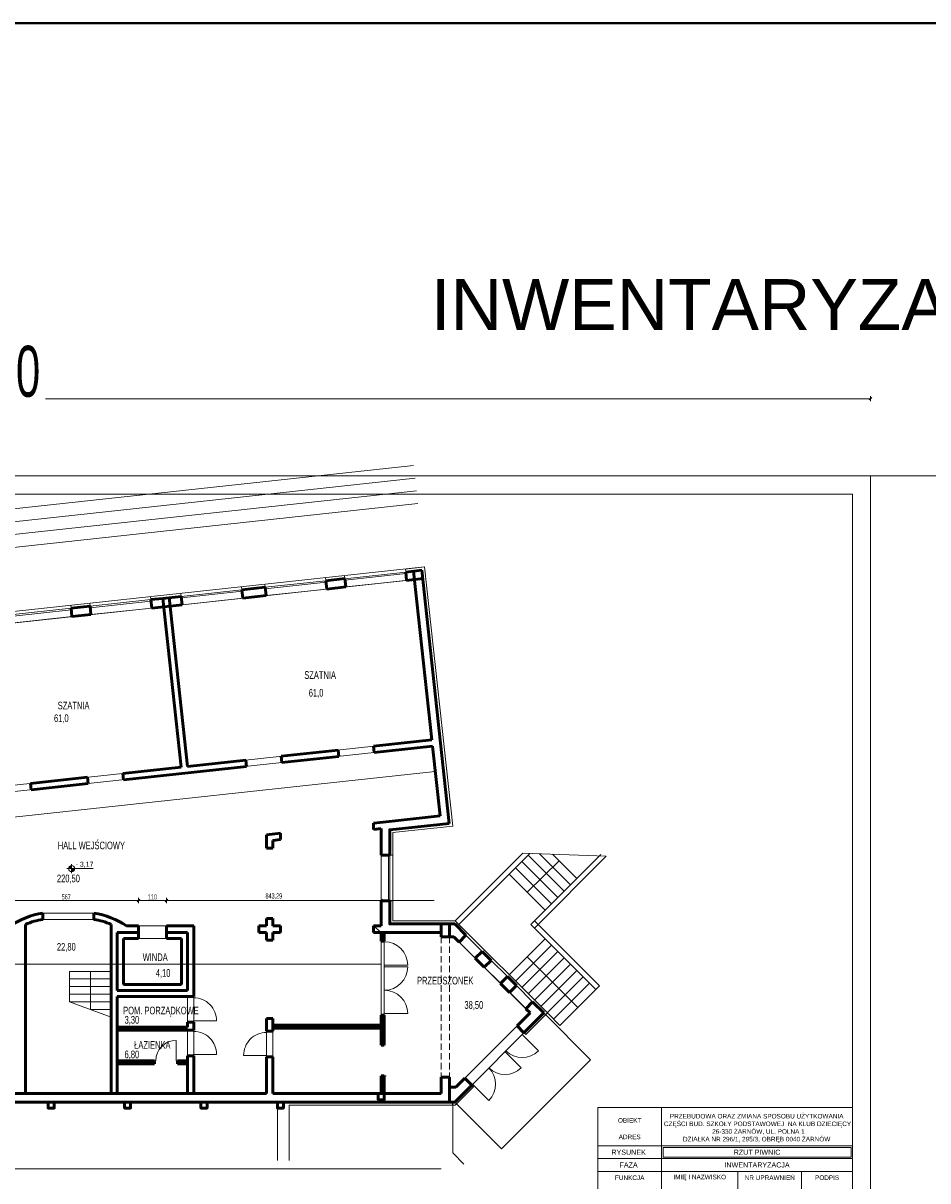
# Model space of a CAD drawing. Header units: millimetres. Extents: x 72202 to 304796, y 21658 to 519946.
# Tile 35 of 139: x 204127 to 207679, y 200622 to 205166. Entities that reach past the tile are written whole.
import ezdxf

# ---------------------------------------------------------------- set-up
doc = ezdxf.new("R2010")
doc.units = ezdxf.units.MM
doc.linetypes.add('DASHED', pattern=[19.05, 12.7, -6.35])
doc.layers.get('0').update_dxf_attribs({"color": 253})
doc.layers.get('Defpoints').update_dxf_attribs({"color": 253})
for name, color, linetype, lineweight in [('linia - gruba - projektowana', 253, 'Continuous', 50), ('LINIA CIENKA', 7, 'Continuous', 13), ('LINIA WYMIAROWANIE', 253, 'Continuous', 9), ('OPISY', 253, 'Continuous', 9)]:
    doc.layers.add(name, color=color, linetype=linetype, lineweight=lineweight)
doc.layers.add('LINIA-NIE DRUKOWAĆ', color=253, linetype='Continuous', lineweight=20, plot=False)
doc.styles.add('simplex', font='arial.ttf')
doc.styles.get("Standard").update_dxf_attribs({"font": 'ARIALN.TTF', "width": 0.75})
doc.dimstyles.new('sebek100', dxfattribs={"dimtxt": 17, "dimasz": 10, "dimexe": 10, "dimexo": 20, "dimgap": 4, "dimtad": 1, "dimrnd": 0.5, "dimtxsty": 'Standard', "dimblk": 'OBLIQUE', "dimcen": 8, "dimclre": 1, "dimazin": 0, "dimtm": 1e-09, "dimtfac": 1, "dimtix": 1, "dimtmove": 1, "dimatfit": 3, "dimldrblk": 'zas', "dimfxl": 10, "dimfxlon": 1, "dimtolj": 2, "dimlwd": -1, "dimlwe": -1, "dimarcsym": 0})

# ---------------------------------------------------------------- blocks, each defined once
blk = doc.blocks.new('_Oblique')
at = {"color": 0, "linetype": 'ByBlock', "lineweight": -2}
blk.add_line((-0.5, -0.5), (0.5, 0.5), dxfattribs=at)
blk = doc.blocks.new('*D72')
at = {"layer": 'Defpoints', "color": 0, "lineweight": -3, "ltscale": 4, "transparency": 16777216}
for p in [(207453.3, 203691.7), (200553.3, 203234.1), (207453.3, 203234.1)]:
    blk.add_point(p, dxfattribs=at)
at = {"layer": 'LINIA CIENKA', "ltscale": 4, "transparency": 16777216}
for p, q in [((200553.3, 203681.7), (200553.3, 203701.7)), ((207453.3, 203681.7), (207453.3, 203701.7))]:
    blk.add_line(p, q, dxfattribs=at)
at = {"layer": 'LINIA CIENKA', "color": 0, "ltscale": 4, "transparency": 16777216}
blk.add_line((200553.3, 203691.7), (207453.3, 203691.7), dxfattribs=at)
at = {"layer": 'LINIA CIENKA', "color": 0, "ltscale": 4, "transparency": 16777216, "xscale": 10, "yscale": 10, "zscale": 10, "rotation": 180}
blk.add_blockref('_Oblique', (200553.3, 203691.7), dxfattribs=at)
at = {"layer": 'LINIA CIENKA', "color": 0, "ltscale": 4, "transparency": 16777216, "xscale": 10, "yscale": 10, "zscale": 10}
blk.add_blockref('_Oblique', (207453.3, 203691.7), dxfattribs=at)
at = {"layer": 'LINIA CIENKA', "color": 0, "lineweight": -3, "ltscale": 4, "transparency": 16777216, "insert": (204003.3, 203797.8), "char_height": 200, "attachment_point": 5, "bg_fill": 3, "box_fill_scale": 1.1, "bg_fill_color": 256, "bg_fill_true_color": 13158600, "bg_fill_transparency": 0}
blk.add_mtext('\\A2;6900', dxfattribs=at)
blk = doc.blocks.new('zas')
blk = doc.blocks.new('*D218')
at = {"layer": 'Defpoints', "color": 0, "lineweight": -3, "ltscale": 4, "transparency": 16777216}
for p in [(204579.8, 201722), (204012.8, 201609.5), (204579.8, 201610.8)]:
    blk.add_point(p, dxfattribs=at)
at = {"layer": 'LINIA WYMIAROWANIE', "ltscale": 4, "transparency": 16777216}
for p, q in [((204012.8, 201712), (204012.8, 201732)), ((204579.8, 201712), (204579.8, 201732))]:
    blk.add_line(p, q, dxfattribs=at)
at = {"layer": 'LINIA WYMIAROWANIE', "color": 0, "ltscale": 4, "transparency": 16777216}
blk.add_line((204012.8, 201722), (204579.8, 201722), dxfattribs=at)
at = {"layer": 'LINIA WYMIAROWANIE', "color": 0, "ltscale": 4, "transparency": 16777216, "xscale": 10, "yscale": 10, "zscale": 10, "rotation": 180}
blk.add_blockref('_Oblique', (204012.8, 201722), dxfattribs=at)
at = {"layer": 'LINIA WYMIAROWANIE', "color": 0, "ltscale": 4, "transparency": 16777216, "xscale": 10, "yscale": 10, "zscale": 10}
blk.add_blockref('_Oblique', (204579.8, 201722), dxfattribs=at)
at = {"layer": 'LINIA WYMIAROWANIE', "color": 0, "lineweight": -3, "ltscale": 4, "transparency": 16777216, "insert": (204296.3, 201736.3), "char_height": 20, "attachment_point": 5, "bg_fill": 3, "box_fill_scale": 1.1, "bg_fill_color": 256, "bg_fill_true_color": 13158600, "bg_fill_transparency": 0}
blk.add_mtext('\\A2;567', dxfattribs=at)
blk = doc.blocks.new('*D219')
at = {"layer": 'Defpoints', "color": 0, "lineweight": -3, "ltscale": 4, "transparency": 16777216}
for p in [(204689.8, 201722), (204689.8, 201622), (204579.8, 201610.8)]:
    blk.add_point(p, dxfattribs=at)
at = {"layer": 'LINIA WYMIAROWANIE', "ltscale": 4, "transparency": 16777216}
for p, q in [((204579.8, 201712), (204579.8, 201732)), ((204689.8, 201712), (204689.8, 201732))]:
    blk.add_line(p, q, dxfattribs=at)
at = {"layer": 'LINIA WYMIAROWANIE', "color": 0, "ltscale": 4, "transparency": 16777216}
blk.add_line((204579.8, 201722), (204689.8, 201722), dxfattribs=at)
at = {"layer": 'LINIA WYMIAROWANIE', "color": 0, "ltscale": 4, "transparency": 16777216, "xscale": 10, "yscale": 10, "zscale": 10, "rotation": 180}
blk.add_blockref('_Oblique', (204579.8, 201722), dxfattribs=at)
at = {"layer": 'LINIA WYMIAROWANIE', "color": 0, "ltscale": 4, "transparency": 16777216, "xscale": 10, "yscale": 10, "zscale": 10}
blk.add_blockref('_Oblique', (204689.8, 201722), dxfattribs=at)
at = {"layer": 'LINIA WYMIAROWANIE', "color": 0, "lineweight": -3, "ltscale": 4, "transparency": 16777216, "insert": (204634.8, 201736.3), "char_height": 20, "attachment_point": 5, "bg_fill": 3, "box_fill_scale": 1.1, "bg_fill_color": 256, "bg_fill_true_color": 13158600, "bg_fill_transparency": 0}
blk.add_mtext('\\A2;110', dxfattribs=at)
blk = doc.blocks.new('*D220')
at = {"layer": 'Defpoints', "color": 0, "lineweight": -3, "ltscale": 4, "transparency": 16777216}
for p in [(205533.1, 201722), (205533.1, 201688.8), (204689.8, 201622)]:
    blk.add_point(p, dxfattribs=at)
at = {"layer": 'LINIA WYMIAROWANIE', "ltscale": 4, "transparency": 16777216}
for p, q in [((204689.8, 201712), (204689.8, 201732)), ((205533.1, 201712), (205533.1, 201732))]:
    blk.add_line(p, q, dxfattribs=at)
at = {"layer": 'LINIA WYMIAROWANIE', "color": 0, "ltscale": 4, "transparency": 16777216}
blk.add_line((204689.8, 201722), (205533.1, 201722), dxfattribs=at)
at = {"layer": 'LINIA WYMIAROWANIE', "color": 0, "ltscale": 4, "transparency": 16777216, "xscale": 10, "yscale": 10, "zscale": 10, "rotation": 180}
blk.add_blockref('_Oblique', (204689.8, 201722), dxfattribs=at)
at = {"layer": 'LINIA WYMIAROWANIE', "color": 0, "ltscale": 4, "transparency": 16777216, "xscale": 10, "yscale": 10, "zscale": 10}
blk.add_blockref('_Oblique', (205533.1, 201722), dxfattribs=at)
at = {"layer": 'LINIA WYMIAROWANIE', "color": 0, "lineweight": -3, "ltscale": 4, "transparency": 16777216, "insert": (205111.4, 201738.1), "char_height": 20, "attachment_point": 5, "bg_fill": 3, "box_fill_scale": 1.1, "bg_fill_color": 256, "bg_fill_true_color": 13158600, "bg_fill_transparency": 0}
blk.add_mtext('\\A2;843,29', dxfattribs=at)
blk = doc.blocks.new('*D221')
at = {"layer": 'Defpoints', "color": 0, "lineweight": -3, "ltscale": 4, "transparency": 16777216}
for p in [(205734.2, 202327.6), (205745, 202228.2), (201786.8, 201900)]:
    blk.add_point(p, dxfattribs=at)
at = {"layer": 'LINIA WYMIAROWANIE', "color": 0, "ltscale": 4, "transparency": 16777216}
blk.add_line((201797.6, 201800.6), (205745, 202228.2), dxfattribs=at)
at = {"layer": 'LINIA WYMIAROWANIE', "ltscale": 4, "transparency": 16777216}
for p, q in [((205743.9, 202238.1), (205746.1, 202218.2)), ((201796.5, 201810.6), (201798.6, 201790.7))]:
    blk.add_line(p, q, dxfattribs=at)
at = {"layer": 'LINIA WYMIAROWANIE', "color": 0, "ltscale": 4, "transparency": 16777216, "xscale": 10, "yscale": 10, "zscale": 10}
for p, rotation in [((205745, 202228.2), 6.182017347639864), ((201797.6, 201800.6), 186.1820173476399)]:
    blk.add_blockref('_Oblique', p, dxfattribs=dict(at, rotation=rotation))
at = {"layer": 'LINIA WYMIAROWANIE', "color": 0, "lineweight": -3, "ltscale": 4, "transparency": 16777216, "insert": (203769.8, 202028.5), "char_height": 20, "attachment_point": 5, "rotation": 6.182, "bg_fill": 3, "box_fill_scale": 1.1, "bg_fill_color": 256, "bg_fill_true_color": 13158600, "bg_fill_transparency": 0}
blk.add_mtext('\\A2;3970', dxfattribs=at)

msp = doc.modelspace()

# ---------------------------------------------------------------- linework, layer by layer
at = {"layer": 'linia - gruba - projektowana'}
for p, q in [((205315.831, 202977.425), (205319.395, 202944.524)), ((205315.842, 202977.332), (205390.405, 202985.409)), ((205390.405, 202985.409), (205393.959, 202952.601)), ((205629.01, 203011.254), (205692.638, 203018.146)), ((205629.01, 203011.254), (205632.563, 202978.445)), ((205632.563, 202978.445), (205696.191, 202985.337)), ((205659.829, 203014.592), (205731.549, 202352.465)), ((205692.638, 203018.146), (205800.217, 202024.955)), ((204986.249, 202941.82), (204989.823, 202908.826)), ((204986.249, 202941.82), (204989.823, 202908.826)), ((204986.269, 202941.634), (205077.237, 202951.487)), ((205077.237, 202951.487), (205080.791, 202918.679)), ((205319.395, 202944.524), (205393.959, 202952.601)), ((204675.576, 202908.075), (204628.353, 202902.959)), ((204628.353, 202902.959), (204631.916, 202870.058)), ((204747.655, 202915.882), (204675.576, 202908.075)), ((204675.576, 202908.075), (204747.306, 202245.854)), ((204700.431, 202910.767), (204772.161, 202248.547)), ((204747.655, 202915.882), (204751.219, 202882.981)), ((204989.823, 202908.826), (205080.791, 202918.679)), ((204315.174, 202869.131), (204318.748, 202836.137)), ((204389.748, 202877.114), (204315.184, 202869.038)), ((204393.312, 202844.213), (204318.748, 202836.137)), ((204389.748, 202877.114), (204393.312, 202844.213)), ((204751.219, 202882.981), (204631.916, 202870.058)), ((205502.887, 202327.697), (205731.549, 202352.465)), ((205140.009, 202288.391), (205363.701, 202312.62)), ((205366.393, 202287.766), (205363.701, 202312.62)), ((205505.579, 202302.842), (205502.887, 202327.697)), ((205505.579, 202302.842), (205734.241, 202327.61)), ((205734.241, 202327.61), (205763.855, 202054.209)), ((204772.161, 202248.547), (205000.823, 202273.315)), ((205003.516, 202248.46), (205000.823, 202273.315)), ((205142.701, 202263.536), (205140.009, 202288.391)), ((205142.701, 202263.536), (205366.393, 202287.766)), ((204155.766, 202181.78), (204379.458, 202206.01)), ((204382.15, 202181.155), (204379.458, 202206.01)), ((204518.644, 202221.086), (204747.306, 202245.854)), ((204521.336, 202196.232), (204518.644, 202221.086)), ((204521.336, 202196.232), (205003.516, 202248.46)), ((204158.458, 202156.926), (204155.766, 202181.78)), ((204158.458, 202156.926), (204382.15, 202181.155)), ((205503.08, 202025.963), (205540.164, 202029.98)), ((205503.08, 202000.817), (205503.08, 202025.963)), ((205540.164, 202029.98), (205763.855, 202054.209)), ((205082.839, 201980.444), (205137.839, 201986.401)), ((205082.839, 201980.444), (205082.839, 201928.005)), ((205137.839, 201961.255), (205137.839, 201986.401)), ((205503.08, 202000.817), (205533.08, 202004.066)), ((205533.08, 202004.066), (205533.08, 201900.278)), ((205107.839, 201958.005), (205137.839, 201961.255)), ((205107.839, 201928.005), (205107.839, 201958.005)), ((205082.839, 201928.005), (205107.839, 201928.005)), ((205566.08, 201900.278), (205533.08, 201900.278)), ((205533.08, 201720.278), (205533.08, 201622.042)), ((205566.08, 201720.278), (205533.08, 201720.278)), ((204204.792, 201672.042), (204204.792, 201647.803)), ((204404.792, 201672.042), (204404.792, 201647.803)), ((204136.792, 201628.406), (204136.792, 200964.042)), ((204472.792, 201628.406), (204472.792, 200964.042)), ((204533.292, 201622.042), (204579.792, 201622.042)), ((204579.792, 201573.042), (204579.792, 201622.042)), ((204689.792, 201622.042), (204796.792, 201622.042)), ((204689.792, 201573.042), (204689.792, 201622.042)), ((204796.792, 201622.042), (204796.792, 201345.042)), ((205052.839, 201622.042), (205082.839, 201622.042)), ((205052.839, 201596.896), (205052.839, 201622.042)), ((205082.839, 201651.896), (205082.839, 201622.042)), ((205107.839, 201651.896), (205082.839, 201651.896)), ((205107.839, 201622.042), (205107.839, 201651.896)), ((205137.839, 201622.042), (205107.839, 201622.042)), ((205137.839, 201596.896), (205137.839, 201622.042)), ((205533.08, 201622.042), (205503.08, 201622.042)), ((205503.08, 201596.896), (205503.08, 201622.042)), ((205768.44, 201580.042), (205768.44, 201630.042)), ((205801.44, 201630.042), (205801.44, 201580.917)), ((205821.44, 201630.042), (205801.44, 201630.042)), ((205865.47, 201586.012), (205821.44, 201630.042)), ((204496.792, 201597.042), (204579.792, 201597.042)), ((204496.792, 201597.042), (204496.792, 201369.042)), ((204520.792, 201573.042), (204579.792, 201573.042)), ((204520.792, 201573.042), (204520.792, 201393.042)), ((204689.792, 201597.042), (204772.792, 201597.042)), ((204689.792, 201573.042), (204748.792, 201573.042)), ((204748.792, 201573.042), (204748.792, 201393.042)), ((204772.792, 201597.042), (204772.792, 201369.042)), ((205082.839, 201597.042), (205052.839, 201597.042)), ((205082.839, 201597.042), (205082.839, 201567.042)), ((205107.839, 201597.042), (205137.839, 201597.042)), ((205503.08, 201597.042), (205768.44, 201597.042)), ((205533.08, 201597.042), (205533.08, 201563.042)), ((205545.08, 201597.042), (205545.08, 201563.042)), ((205801.44, 201580.042), (205768.44, 201580.042)), ((205801.44, 201580.042), (205817.7, 201580.042)), ((205838.599, 201559.142), (205817.7, 201580.042)), ((205838.599, 201559.142), (205865.47, 201586.012)), ((205107.839, 201567.042), (205082.839, 201567.042)), ((205533.08, 201563.042), (205545.08, 201563.042)), ((205902.239, 201495.503), (205929.109, 201522.373)), ((205937.594, 201460.147), (205902.239, 201495.503)), ((205964.464, 201487.017), (205929.109, 201522.373)), ((205937.594, 201460.147), (205964.464, 201487.017)), ((204520.792, 201393.042), (204748.792, 201393.042)), ((206001.234, 201396.508), (206028.104, 201423.378)), ((206036.589, 201361.152), (206001.234, 201396.508)), ((206063.459, 201388.022), (206028.104, 201423.378)), ((206036.589, 201361.152), (206063.459, 201388.022)), ((204496.792, 201369.042), (204772.792, 201369.042)), ((204496.792, 201345.042), (204796.792, 201345.042)), ((204496.792, 201345.042), (204496.792, 200964.042)), ((206100.229, 201297.513), (206127.099, 201324.383)), ((206117.2, 201280.542), (206100.229, 201297.513)), ((206170.94, 201280.542), (206127.099, 201324.383)), ((205082.839, 201259.042), (205082.839, 201209.042)), ((205107.839, 201259.042), (205082.839, 201259.042)), ((205533.08, 201272.042), (205545.08, 201272.042)), ((205533.08, 201272.042), (205533.08, 201154.042)), ((205545.08, 201272.042), (205545.08, 201154.042)), ((206066.288, 201229.631), (206117.2, 201280.542)), ((206093.158, 201202.76), (206170.94, 201280.542)), ((204496.792, 201225.042), (204772.792, 201225.042)), ((204496.792, 201213.042), (204796.792, 201213.042)), ((204772.792, 201245.042), (204796.792, 201245.042)), ((204772.792, 201245.042), (204772.792, 201225.042)), ((204796.792, 201245.042), (204796.792, 201213.042)), ((205107.839, 201209.042), (205082.839, 201209.042)), ((205107.839, 201233.042), (205533.08, 201233.042)), ((205107.839, 201221.042), (205533.08, 201221.042)), ((206093.158, 201202.76), (206066.288, 201229.631)), ((205533.08, 201154.042), (205545.08, 201154.042)), ((204496.792, 201093.042), (204642.792, 201093.042)), ((204496.792, 201081.042), (204642.792, 201081.042)), ((204642.792, 201093.042), (204642.792, 201081.042)), ((204732.792, 201093.042), (204732.792, 201081.042)), ((204732.792, 201093.042), (204772.792, 201093.042)), ((204732.792, 201081.042), (204772.792, 201081.042)), ((204772.792, 201113.042), (204772.792, 200964.042)), ((204772.792, 201113.042), (204796.792, 201113.042)), ((204796.792, 201113.042), (204796.792, 200964.042)), ((205082.839, 201109.042), (205082.839, 200964.042)), ((205107.839, 201109.042), (205082.839, 201109.042)), ((205533.08, 201034.042), (205545.08, 201034.042)), ((205533.08, 201034.042), (205533.08, 200964.042)), ((205545.08, 201034.042), (205545.08, 200964.042)), ((205768.44, 201029.292), (205768.44, 200964.042)), ((205801.44, 201029.292), (205768.44, 201029.292)), ((205801.44, 201029.292), (205801.44, 200931.042)), ((205825.7, 200989.042), (205861.227, 201024.57)), ((205888.097, 200997.7), (205861.227, 201024.57)), ((205801.44, 200989.042), (205825.7, 200989.042)), ((205821.44, 200931.042), (205888.097, 200997.7)), ((203100.292, 200964.042), (205082.839, 200964.042)), ((205107.839, 200964.042), (205768.44, 200964.042)), ((203100.292, 200931.042), (204932.445, 200931.042)), ((204932.445, 200931.042), (205801.44, 200931.042)), ((205801.44, 200931.042), (205821.44, 200931.042))]:
    msp.add_line(p, q, dxfattribs=at)
for points in [[(205800.217, 202024.955), (205566.08, 201999.594), (205566.08, 201900.278)], [(205566.08, 201720.278), (205566.08, 201630.042), (205801.44, 201630.042)], [(205107.839, 201567.042), (205107.839, 201597.042)], [(205107.839, 201209.042), (205107.839, 201259.042)], [(205107.839, 200964.042), (205107.839, 201109.042)]]:
    msp.add_lwpolyline(points, dxfattribs=at)
for points in [[(205521.08, 200964.042), (205545.08, 200964.042), (205545.08, 200940.042), (205521.08, 200940.042)], [(204225.292, 200931.042), (204249.292, 200931.042), (204249.292, 200907.042), (204225.292, 200907.042)], [(204525.292, 200931.042), (204549.292, 200931.042), (204549.292, 200907.042), (204525.292, 200907.042)], [(204825.292, 200931.042), (204849.292, 200931.042), (204849.292, 200907.042), (204825.292, 200907.042)], [(205125.292, 200931.042), (205149.292, 200931.042), (205149.292, 200907.042), (205125.292, 200907.042)]]:
    msp.add_lwpolyline(points, close=True, dxfattribs=at)
for centre, radius, start, end in [((204244.33, 201380.309), 294.4, 97.718015, 124.804511), ((204365.255, 201380.309), 294.4, 55.195489, 82.281985), ((204244.33, 201380.309), 270.4, 98.407798, 113.434263), ((204365.255, 201380.309), 270.4, 66.565737, 81.592202)]:
    msp.add_arc(centre, radius, start, end, dxfattribs=at)
at = {"layer": 'LINIA CIENKA'}
for p, q in [((202728.86, 202709.188), (205703.276, 203031.368)), ((205629.01, 203011.254), (205627.712, 203023.277)), ((205627.717, 203023.184), (205703.276, 203031.368)), ((205703.276, 203031.368), (205813.44, 202014.317)), ((205077.252, 202951.395), (205315.846, 202977.333)), ((205315.842, 202977.332), (205314.544, 202989.356)), ((205390.405, 202985.409), (205389.108, 202997.432)), ((205390.433, 202985.194), (205629.028, 203011.132)), ((205391.082, 202979.229), (205629.676, 203005.167)), ((205632.563, 202978.445), (205393.959, 202952.601)), ((204747.67, 202915.789), (204986.264, 202941.727)), ((204748.318, 202909.824), (204986.912, 202935.762)), ((204986.249, 202941.82), (204984.951, 202953.844)), ((205077.237, 202951.487), (205075.94, 202963.511)), ((205077.9, 202945.43), (205316.495, 202971.368)), ((205319.405, 202944.431), (205080.801, 202918.586)), ((204389.748, 202877.114), (204388.451, 202889.138)), ((204389.773, 202876.929), (204628.367, 202902.867)), ((204390.422, 202870.964), (204629.016, 202896.902)), ((204628.353, 202902.959), (204627.055, 202914.983)), ((204747.67, 202915.789), (204746.372, 202927.813)), ((204989.823, 202908.826), (204751.219, 202882.981)), ((204076.595, 202843.1), (204315.189, 202869.038)), ((204077.243, 202837.135), (204315.838, 202863.073)), ((204315.189, 202869.038), (204313.891, 202881.062)), ((204631.926, 202869.965), (204393.322, 202844.12)), ((204318.748, 202836.137), (204080.144, 202810.292)), ((205774.857, 202259.085), (205791.01, 202109.958)), ((205813.44, 202014.317), (205578.08, 201988.823)), ((205578.08, 201988.823), (205578.08, 201642.042)), ((205533.08, 201900.278), (205533.08, 201725.83)), ((205561.08, 201900.278), (205561.08, 201720.278)), ((205566.08, 201900.278), (205566.08, 201720.278)), ((205566.08, 201900.278), (205578.08, 201900.278)), ((205823.582, 201642.042), (206089.433, 201907.893)), ((205837.724, 201627.9), (206116.683, 201906.859)), ((206089.433, 201907.893), (206416.437, 201895.486)), ((206120.567, 201627.9), (206395.292, 201902.626)), ((206134.709, 201613.758), (206416.437, 201895.486)), ((206106.425, 201755.179), (206230.804, 201878.287)), ((205533.08, 201725.83), (205533.08, 201720.278)), ((205566.08, 201720.278), (205578.08, 201720.278)), ((205578.08, 201642.042), (205823.582, 201642.042)), ((205823.582, 201642.042), (206185.082, 201280.542)), ((206120.567, 201627.9), (206375.125, 201373.342)), ((205865.47, 201586.012), (205929.109, 201522.373)), ((206177.135, 201571.332), (206035.714, 201429.91)), ((205545.08, 201560.042), (205545.08, 201563.042)), ((205838.615, 201559.158), (205902.255, 201495.518)), ((206201.884, 201546.583), (206060.463, 201405.161)), ((205964.464, 201487.017), (206028.104, 201423.378)), ((206226.633, 201521.834), (206085.211, 201380.413)), ((206251.381, 201497.085), (206109.96, 201355.664)), ((204309.792, 201444.042), (204309.792, 201324.042)), ((204472.792, 201444.042), (204309.792, 201444.042)), ((204391.292, 201444.042), (204391.292, 201294.042)), ((205545.08, 201462.042), (205545.08, 201468.042)), ((205545.08, 201468.042), (205637.08, 201468.042)), ((205545.08, 201462.042), (205637.08, 201462.042)), ((205937.61, 201460.163), (206001.25, 201396.523)), ((206276.13, 201472.337), (206134.709, 201330.915)), ((206300.879, 201447.588), (206159.458, 201306.167)), ((204472.792, 201414.042), (204309.792, 201414.042)), ((206063.459, 201388.022), (206127.099, 201324.383)), ((206325.628, 201422.839), (206184.206, 201281.418)), ((206350.376, 201398.09), (206208.955, 201256.669)), ((204472.792, 201384.042), (204309.792, 201384.042)), ((204472.792, 201354.042), (204309.792, 201354.042)), ((204796.792, 201345.042), (204796.792, 201340.042)), ((206036.605, 201361.168), (206100.245, 201297.528)), ((204472.792, 201324.042), (204309.792, 201324.042)), ((204309.792, 201324.042), (204472.792, 201264.042)), ((204472.792, 201294.042), (204391.292, 201294.042)), ((205545.08, 201272.042), (205545.08, 201278.042)), ((205545.08, 201278.042), (205637.08, 201278.042)), ((206185.082, 201280.542), (206100.229, 201195.689)), ((206233.704, 201231.92), (206185.082, 201280.542)), ((204796.792, 201245.042), (204796.792, 201250.042)), ((204796.792, 201250.042), (204886.791, 201249.621)), ((204796.792, 201213.042), (204796.792, 201208.042)), ((205082.839, 201209.042), (205082.839, 201204.042)), ((204727.792, 201093.042), (204727.792, 201173.042)), ((205888.097, 200997.7), (206093.158, 201202.76)), ((206086.087, 201195.689), (206149.726, 201132.05)), ((206093.158, 201202.76), (206100.229, 201195.689)), ((204796.792, 201113.042), (204796.792, 201118.042)), ((204796.792, 201118.042), (204886.791, 201117.621)), ((206018.912, 201128.514), (206082.551, 201064.875)), ((204642.792, 201093.042), (204647.792, 201093.042)), ((204732.792, 201093.042), (204727.792, 201093.042)), ((205082.839, 201114.042), (204992.84, 201113.621)), ((205082.839, 201109.042), (205082.839, 201114.042)), ((205895.168, 200990.628), (205823.582, 200919.042)), ((205888.097, 200997.7), (205895.168, 200990.628)), ((205891.632, 201001.235), (205955.272, 200937.595)), ((205125.292, 200702.042), (205125.292, 200919.042)), ((205171.44, 200919.042), (205823.582, 200919.042)), ((205171.44, 200702.042), (205171.44, 200919.042)), ((205813.44, 200931.042), (205813.44, 200731.042)), ((206383.292, 200909.042), (207383.292, 200909.042)), ((205125.292, 200872.011), (205125.292, 200702.042)), ((205171.44, 200872.011), (205171.44, 200702.042)), ((205171.44, 200867.011), (205171.44, 200872.011)), ((205171.44, 200872.011), (205171.44, 200867.011)), ((205857.47, 200687.012), (205813.44, 200731.042))]:
    msp.add_line(p, q, dxfattribs=at)
at = {"layer": 'LINIA CIENKA', "linetype": 'DASHED', "ltscale": 2}
for p, q in [((205768.44, 201580.042), (205768.44, 201029.292)), ((205801.44, 201580.042), (205801.44, 201029.292))]:
    msp.add_line(p, q, dxfattribs=at)
at = {"layer": 'LINIA CIENKA'}
for points in [[(206251.381, 201758.715), (206109.96, 201900.136)], [(206276.13, 201783.464), (206154.156, 201905.437)], [(206300.879, 201808.212), (206205.606, 201903.485)], [(206201.884, 201709.217), (206060.463, 201850.639)], [(206226.633, 201733.966), (206085.211, 201875.387)], [(206177.135, 201684.469), (206035.714, 201825.89)], [(206134.709, 201642.042), (206389.267, 201387.484), (206233.704, 201231.92)], [(206304.414, 201302.631), (206106.425, 201500.621)], [(206170.94, 201280.542), (206354.787, 201096.694), (206005.287, 200747.194), (205821.44, 200931.042)]]:
    msp.add_lwpolyline(points, dxfattribs=at)
for centre, radius, start, end in [((205545.08, 201468.042), 92, 0, 90), ((205545.08, 201462.042), 92, 270, 0), ((205545.08, 201278.042), 92, 0, 90), ((204796.371, 201250.044), 90.421, 359.731931, 89.733182), ((204796.371, 201118.044), 90.421, 359.731931, 89.733182), ((204727.792, 201093.042), 80, 90, 180), ((205083.26, 201114.044), 90.421, 90.266818, 180.268069), ((206086.087, 201195.689), 90, 225, 315), ((205891.632, 201001.235), 90, 315, 45), ((206018.912, 201128.514), 90, 225, 315)]:
    msp.add_arc(centre, radius, start, end, dxfattribs=at)
at = {"layer": 'LINIA WYMIAROWANIE', "lineweight": -3, "ltscale": 1.2}
for p, q in [((205107.839, 201651.896), (205082.839, 201651.896)), ((205107.839, 201567.042), (205082.839, 201567.042)), ((205813.44, 200919.042), (205813.44, 200931.042))]:
    msp.add_line(p, q, dxfattribs=at)
at = {"layer": 'LINIA-NIE DRUKOWAĆ'}
for p, q in [((205745.01, 202228.192), (201528.292, 201771.449)), ((201417.95, 201722.042), (205740.113, 201722.042)), ((205533.08, 201472.042), (201133.292, 201472.042))]:
    msp.add_line(p, q, dxfattribs=at)
for points in [[(205502.887, 202327.697), (205731.549, 202352.465), (205663.383, 202981.784), (204703.995, 202877.866)], [(205140.009, 202288.391), (205363.701, 202312.62)], [(205503.08, 202000.817), (205533.08, 202004.066)], [(205107.839, 201928.005), (205107.839, 201958.005), (205137.839, 201961.255)], [(204472.792, 201628.406), (204404.792, 201647.803), (204204.792, 201647.803), (204136.792, 201628.406), (204136.792, 200964.042), (204472.792, 200964.042), (204472.792, 201628.406)], [(205137.839, 201622.042), (205107.839, 201622.042)], [(205137.839, 201597.042), (205107.839, 201597.042), (205107.839, 201567.042)], [(205768.44, 201597.042), (205545.08, 201597.042), (205545.08, 201154.042), (205533.08, 201154.042), (205533.08, 201213.042), (205533.08, 201221.042), (205107.839, 201221.042), (205107.839, 200964.042), (205533.08, 200964.042), (205533.08, 201034.042), (205551.862, 201034.042), (205545.08, 201034.042), (205545.08, 200964.042), (205768.44, 200964.042), (205768.44, 201029.292), (205801.44, 201029.292), (205801.44, 200989.042), (205825.7, 200989.042), (206117.2, 201280.542), (205817.7, 201580.042), (205768.44, 201580.042), (205768.44, 201597.042), (205545.08, 201597.042), (205545.08, 201154.042), (205533.08, 201154.042), (205533.08, 201221.042), (205107.839, 201221.042), (205107.839, 200964.042)], [(202156.649, 200669.042), (205768.44, 200669.042)]]:
    msp.add_lwpolyline(points, dxfattribs=at)
for points in [[(204748.792, 201573.042), (204520.792, 201573.042), (204520.792, 201393.042), (204748.792, 201393.042)], [(204772.792, 201225.042), (204496.792, 201225.042), (204496.792, 201345.042), (204772.792, 201345.042)], [(204496.792, 201213.042), (204772.792, 201213.042), (204772.792, 200964.042), (204496.792, 200964.042)]]:
    msp.add_lwpolyline(points, close=True, dxfattribs=at)
at = {"layer": 'OPISY'}
for p, q in [((207383.292, 202584.26), (207383.292, 202164.26)), ((206383.292, 200489.042), (206383.292, 200909.042)), ((206633.292, 200489.042), (206633.292, 200909.042)), ((207383.292, 200909.042), (207383.292, 200489.042)), ((206383.292, 200759.042), (207383.292, 200759.042)), ((206639.292, 200715.042), (206639.292, 200753.042)), ((206639.292, 200753.042), (207377.292, 200753.042)), ((207377.292, 200753.042), (207377.292, 200715.042)), ((206383.292, 200709.042), (207383.292, 200709.042)), ((206639.292, 200715.042), (207377.292, 200715.042)), ((206383.292, 200659.042), (207383.292, 200659.042)), ((206933.292, 200489.042), (206933.292, 200659.042)), ((207183.292, 200489.042), (207183.292, 200659.042))]:
    msp.add_line(p, q, dxfattribs=at)

# ---------------------------------------------------------------- texts
at = {"layer": 'LINIA-NIE DRUKOWAĆ', "char_height": 30, "width": 125.07, "attachment_point": 1}
for s, insert in [('61,0', (205248.465, 202552.491)), ('61,0', (204248.465, 202452.491)), ('22,80', (204259.905, 201555.324)), ('4,10', (204647.984, 201452.616)), ('38,50', (205859.616, 201326.987)), ('3,30', (204525.464, 201268.866)), ('6,80', (204525.464, 201132.909))]:
    msp.add_mtext(s, dxfattribs=dict(at, insert=insert))
at = {"layer": 'OPISY', "attachment_point": 5, "style": 'simplex'}
for s, insert, char_height, width in [('INWENTARYZACJA', (207008.292, 204059.441), 200, 738), ('OBIEKT', (206508.292, 200859.042), 18, 250), ('\\A1;PRZEBUDOWA ORAZ ZMIANA SPOSOBU UŻYTKOWANIA\\P CZĘŚCI BUD. SZKOŁY PODSTAWOWEJ  NA KLUB DZIECIĘCY  \\P  26-330 ŻARNÓW, UL. POLNA 1\\PDZIAŁKA NR 296/1, 295/3, OBRĘB 0040 ŻARNÓW', (207006.671, 200827.789), 18, 879.64412), ('\\PADRES', (206508.292, 200809.042), 18, 250), ('RYSUNEK', (206503.963, 200734.042), 20, 241.34214), ('RZUT PIWNIC', (207008.292, 200734.042), 20, 738), ('FAZA', (206503.963, 200684.042), 20, 241.34214), ('INWENTARYZACJA', (207008.292, 200684.042), 20, 738), ('FUNKCJA', (206508.292, 200634.042), 18, 250), ('IMIĘ I NAZWISKO', (206783.292, 200634.042), 18, 300), ('NR UPRAWNIEŃ', (207058.292, 200634.042), 18, 250), ('PODPIS', (207283.292, 200634.042), 18, 200)]:
    msp.add_mtext(s, dxfattribs=dict(at, insert=insert, char_height=char_height, width=width))
at = {"layer": 'OPISY', "char_height": 30, "attachment_point": 1}
for s, insert, width in [('\\pi-90,l120,t120;SZATNIA', (205200.791, 202622.116), 237.09004), ('\\pi-90,l120,t120;SZATNIA', (204233.098, 202502.354), 237.09004), ('\\pi-90,l150,t150;POM.\\P\\pi0,t0,150;^IGOSPODARCZE', (203465.08, 202431.179), 237.09004), ('\\pi-90,l120,t120;HALL WEJŚCIOWY', (204233.098, 201953.244), 385.25632), ('\\pi-90,l120,t120;WINDA', (204566.459, 201514.486), 385.25632), ('\\pi-90,l120,t120;POM.\\P\\pi0,t0,120;^IGOSPODARCZE', (202224.458, 201422.616), 125.07), ('\\pi-90,l120,t120;POM.\\P\\pi0,t0,120;^IGOSPODARCZE', (202866.638, 201422.616), 125.07), ('\\pi-90,l120,t120;MAG.^ISPRZĘTU', (203437.579, 201422.616), 425.45892), ('\\pi-90,l120,t120;MAG.^ISPRZĘTU', (203812.23, 201422.616), 425.45892), ('\\pi-90,l120,t120;PRZEDSZONEK', (205643.37, 201422.616), 237.09004), ('\\pi-90,l120,t120;POM. PORZĄDKOWE', (204489.934, 201305.261), 345.78163), ('\\pi-90,l120,t120;ŁAZIENKA', (204533.151, 201170.283), 237.09004)]:
    msp.add_mtext(s, dxfattribs=dict(at, insert=insert, width=width))

# ---------------------------------------------------------------- dimensions: what is measured, and where the dimension line sits
at = {"layer": 'LINIA CIENKA', "lineweight": -3, "ltscale": 4}
dim = msp.add_linear_dim(base=(207453.292, 203691.675), p1=(200553.292, 203234.128), p2=(207453.292, 203234.128), dimstyle='sebek100', override={"dimtxt": 200, "dimrnd": 0, "dimclre": 256, "dimtfill": 1, "dimarcsym": 2}, dxfattribs=at)
dim.commit()
dim.dimension.update_dxf_attribs({"geometry": '*D72', "text_midpoint": (204003.292, 203797.79)})

# ---------------------------------------------------------------- next in the draw order: linework, layer by layer
at = {"layer": 'LINIA CIENKA'}
msp.add_lwpolyline([(200853.292, 200489.042), (200853.292, 203316.491), (207383.292, 203316.491), (207383.292, 200489.042)], close=True, dxfattribs=at)
at = {"layer": 'LINIA WYMIAROWANIE', "lineweight": 40, "ltscale": 4}
msp.add_lwpolyline([(189252.203, 205165.663), (229379.457, 205165.663), (229379.457, 199226.607), (189252.203, 199226.607)], close=True, dxfattribs=at)
at = {"layer": 'LINIA-NIE DRUKOWAĆ'}
for p, q in [((200914.956, 202915.05), (205660.201, 203429.042)), ((200920.341, 202865.341), (205665.585, 203379.333)), ((200925.725, 202815.632), (205670.969, 203329.623)), ((200931.11, 202765.923), (205676.354, 203279.914))]:
    msp.add_line(p, q, dxfattribs=at)
for points in [[(200553.292, 203389.042), (200553.292, 200419.042), (207453.292, 200419.042), (207453.292, 203389.042)], [(207453.292, 203389.042), (207453.292, 200419.042), (211653.292, 200419.042), (211653.292, 203389.042)]]:
    msp.add_lwpolyline(points, close=True, dxfattribs=at)

# ---------------------------------------------------------------- next in the draw order: dimensions: what is measured, and where the dimension line sits
at = {"layer": 'LINIA WYMIAROWANIE', "lineweight": -3, "ltscale": 4}
dim = msp.add_aligned_dim(p1=(201786.792, 201900.033), p2=(205734.241, 202327.61), distance=-100, text='3970', dimstyle='sebek100', override={"dimtxt": 20, "dimrnd": 0, "dimclre": 256, "dimtfill": 1, "dimarcsym": 2}, dxfattribs=at)
dim.commit()
dim.dimension.update_dxf_attribs({"geometry": '*D221', "text_midpoint": (203769.755, 202028.532)})
dim = msp.add_linear_dim(base=(204579.792, 201722.042), p1=(204012.792, 201609.542), p2=(204579.792, 201610.839), dimstyle='sebek100', override={"dimtxt": 20, "dimrnd": 0, "dimclre": 256, "dimtfill": 1, "dimarcsym": 2}, dxfattribs=at)
dim.commit()
dim.dimension.update_dxf_attribs({"geometry": '*D218', "text_midpoint": (204296.292, 201736.254)})

# ---------------------------------------------------------------- next in the draw order: hatches: boundary and pattern name
at = {"layer": 'OPISY'}
h = msp.add_hatch(color=256, dxfattribs=at)
edge = h.paths.add_edge_path()
edge.add_line((204317.21, 201847.176), (204317.21, 201859.13))
edge.add_arc((204317.21, 201847.176), 11.954, 90, 180.185208)
edge.add_line((204305.255, 201847.137), (204317.21, 201847.176))
edge = h.paths.add_edge_path()
edge.add_arc((204317.21, 201847.176), 11.954, 269.966892, 359.748577)
edge.add_line((204329.164, 201847.123), (204317.21, 201847.176))
edge.add_line((204317.21, 201847.176), (204317.203, 201835.221))
h = msp.add_hatch(color=256, dxfattribs=at)
h.paths.add_polyline_path([(204317.21, 201847.176), (204317.21, 201855.679, 0.41421356), (204308.706, 201847.176)])
h.paths.add_polyline_path([(204317.21, 201838.672, 0.41421356), (204325.713, 201847.176), (204317.21, 201847.176)])

# ---------------------------------------------------------------- next in the draw order: linework, layer by layer
at = {"layer": 'LINIA-NIE DRUKOWAĆ'}
for points in [[(205664.377, 202981.891), (204703.995, 202877.866), (204772.161, 202248.547), (205731.549, 202352.465), (205664.377, 202981.891)], [(204679.14, 202875.173), (203719.752, 202771.255), (203787.918, 202141.936), (204747.306, 202245.854), (204679.14, 202875.173)], [(204136.792, 201628.406), (204204.792, 201647.803), (204404.792, 201647.803), (204472.792, 201628.406), (204472.792, 200964.042), (204136.792, 200964.042), (204136.792, 201628.406)]]:
    msp.add_lwpolyline(points, dxfattribs=at)
at = {"layer": 'OPISY'}
for p, q in [((204298.207, 201847.141), (204401.931, 201847.089)), ((204317.21, 201847.176), (204317.199, 201829.13)), ((204317.21, 201847.176), (204317.213, 201865.13)), ((204317.21, 201847.132), (204317.21, 201859.887)), ((204317.21, 201847.132), (204317.21, 201834.377))]:
    msp.add_line(p, q, dxfattribs=at)
msp.add_circle((204317.21, 201847.176), 11.954, dxfattribs=at)

# ---------------------------------------------------------------- next in the draw order: texts
at = {"layer": 'LINIA-NIE DRUKOWAĆ', "insert": (204259.905, 201823.738), "char_height": 30, "width": 125.07, "attachment_point": 1}
msp.add_mtext('220,50', dxfattribs=at)
at = {"layer": 'OPISY', "insert": (204333.516, 201874.219), "char_height": 19.5, "width": 125.07, "attachment_point": 1, "style": 'simplex'}
msp.add_mtext('- 3,17', dxfattribs=at)

# ---------------------------------------------------------------- next in the draw order: dimensions: what is measured, and where the dimension line sits
at = {"layer": 'LINIA WYMIAROWANIE', "lineweight": -3, "ltscale": 4}
dim = msp.add_linear_dim(base=(204689.792, 201722.042), p1=(204579.792, 201610.839), p2=(204689.792, 201622.042), dimstyle='sebek100', override={"dimtxt": 20, "dimrnd": 0, "dimclre": 256, "dimtfill": 1, "dimarcsym": 2}, dxfattribs=at)
dim.commit()
dim.dimension.update_dxf_attribs({"geometry": '*D219', "text_midpoint": (204634.792, 201736.254)})

# ---------------------------------------------------------------- next in the draw order: dimensions: what is measured, and where the dimension line sits
dim = msp.add_linear_dim(base=(205533.08, 201722.042), p1=(204689.792, 201622.042), p2=(205533.08, 201688.764), dimstyle='sebek100', override={"dimtxt": 20, "dimrnd": 0, "dimclre": 256, "dimtfill": 1, "dimarcsym": 2}, dxfattribs=at)
dim.commit()
dim.dimension.update_dxf_attribs({"geometry": '*D220', "text_midpoint": (205111.436, 201738.061)})

# ---------------------------------------------------------------- next in the draw order: linework, layer by layer
at = {"layer": 'LINIA-NIE DRUKOWAĆ'}
msp.add_lwpolyline([(204119.052, 201646.724), (204152.874, 201660.144), (204204.792, 201672.042), (204308.693, 201672.042), (204404.792, 201672.042), (204461.138, 201658.658), (204499.779, 201642.177), (204533.292, 201622.042), (204796.792, 201622.042), (204796.792, 200964.042), (205082.839, 200964.042), (205082.839, 201259.042), (205107.839, 201259.042), (205107.839, 201234.042), (205533.08, 201234.042), (205533.08, 201597.042), (205503.08, 201622.042), (205503.08, 201596.896), (205503.08, 201622.042), (205533.08, 201622.042), (205533.08, 202004.066), (205503.08, 202000.817), (205503.08, 202025.963), (205763.855, 202054.209), (205734.241, 202327.61), (201786.792, 201900.033)], dxfattribs=at)

doc.saveas('drawing.dxf')
